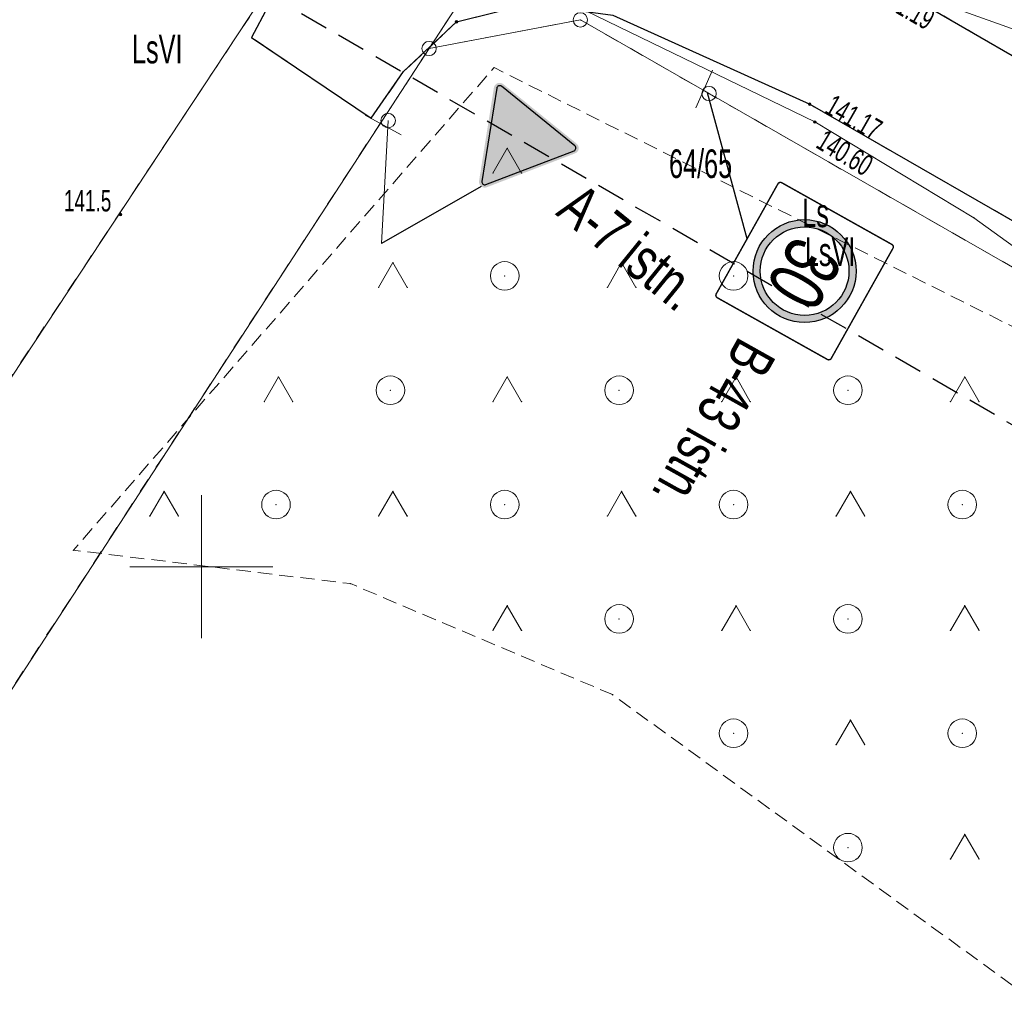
# Model space of a CAD drawing. Extents: x 6456700 to 6518119, y 5963420 to 5980059.
# Tile 9 of 256: x 6511562 to 6511597, y 5963784 to 5963818. Entities that reach past the tile are written whole.
import ezdxf
from ezdxf.enums import TextEntityAlignment as Align

# ---------------------------------------------------------------- set-up
doc = ezdxf.new("R2010")
doc.units = 0
doc.header["$MEASUREMENT"] = 0
for name, pattern in [('L_0_03', [1, 0.5, -0.5]), ('L_0_04', [1.5, 1, -0.5]), ('L_0_52', [1, 0.75, -0.25]), ('L_0_5A', [0.75, 0.5, -0.25])]:
    doc.linetypes.add(name, pattern=pattern)
doc.layers.get('0').update_dxf_attribs({"color": 2, "linetype": 'CONTINUOUS', "lineweight": 5})
for name, color, linetype, lineweight in [('18mm Kreska ciągła', 7, 'CONTINUOUS', 18), ('202_punkt_graniczny', 7, 'CONTINUOUS', 18), ('209_oznaczenie_konturu_klasyfikacyjnego', 96, 'CONTINUOUS', 18), ('210_oznaczenie_konturu_uzytku_gruntowego', 96, 'CONTINUOUS', 18), ('211_numer_dzialki_ewidencyjnej', 7, 'CONTINUOUS', 18), ('218_kontur_uzytku_gruntowego', 96, 'L_0_03', 18), ('219_dzialka_ewidencyjna', 7, 'CONTINUOUS', 18), ('jezdnia', 7, 'CONTINUOUS', 18), ('kraweznik', 7, 'CONTINUOUS', 18), ('ogrodzenie_trwale', 7, 'CONTINUOUS', 18), ('pikieta_naturalna', 7, 'CONTINUOUS', 18), ('pikieta_naturalna_Atr2', 7, 'CONTINUOUS', 18), ('pikieta_sztuczna', 7, 'CONTINUOUS', 18), ('pikieta_sztuczna_Atr2', 7, 'CONTINUOUS', 18), ('przewod_elektroenergetyczny_podziemny', 7, 'CONTINUOUS', 18), ('przewod_telekomunikacyjny_podziemny', 7, 'CONTINUOUS', 18), ('rzedna', 7, 'CONTINUOUS', 18), ('rzedna_Atr2', 7, 'CONTINUOUS', 18), ('siatka_krzyrzy', 7, 'CONTINUOUS', 18), ('teren_zalesiony', 7, 'CONTINUOUS', 18), ('Zakres', 7, 'CONTINUOUS', 18)]:
    doc.layers.add(name, color=color, linetype=linetype, lineweight=lineweight)
doc.layers.add('ZNAKI_PIONOWE', color=7, linetype='CONTINUOUS')
doc.styles.add('A_TEXT', font='arial.ttf', dxfattribs={"width": 0.7})
doc.styles.get("Standard").update_dxf_attribs({"font": 'txt', "width": 0.75})

# ---------------------------------------------------------------- blocks, each defined once
blk = doc.blocks.new('mdcp_nowa')
at = {"layer": 'pikieta_naturalna', "linetype": 'Continuous', "lineweight": 18, "true_color": 0x000000}
blk.add_hatch(color=18, dxfattribs=at).paths.add_polyline_path([(6494297.17, 5980262.275, 1), (6494297.17, 5980262.365, 1)])
at = {"layer": 'pikieta_sztuczna', "linetype": 'Continuous', "lineweight": 18, "true_color": 0x000000}
for points in [[(6494308.92, 5980269.015, 1), (6494308.92, 5980269.105, 1)], [(6494321.27, 5980266.135, 1), (6494321.27, 5980266.225, 1)]]:
    blk.add_hatch(color=18, dxfattribs=at).paths.add_polyline_path(points)
at = {"layer": 'rzedna', "linetype": 'Continuous', "lineweight": 18, "true_color": 0xff0000}
blk.add_hatch(color=1, dxfattribs=at).paths.add_polyline_path([(6494321.45, 5980265.515, 1), (6494321.45, 5980265.605, 1)])
at = {"layer": '202_punkt_graniczny', "color": 7, "linetype": 'Continuous', "lineweight": 18}
for centre in [(6494313.25, 5980269.13), (6494307.96, 5980268.13)]:
    blk.add_circle(centre, 0.25, dxfattribs=at)
at = {"layer": '202_punkt_graniczny'}
for p in [(6494313.25, 5980269.13), (6494307.96, 5980268.13)]:
    blk.add_point(p, dxfattribs=at)
at = {"layer": '218_kontur_uzytku_gruntowego', "lineweight": 18, "flags": 128}
for points in [[(6494314.1, 5980277.55), (6494307.96, 5980268.13)], [(6494292.57, 5980255.47), (6494302.03, 5980269.77)], [(6494307.96, 5980268.13), (6494313.25, 5980269.13)], [(6494313.25, 5980269.13), (6494331.56, 5980258.65)], [(6494307.96, 5980268.13), (6494290.25, 5980240.95)]]:
    blk.add_lwpolyline(points, dxfattribs=at)
at = {"layer": '218_kontur_uzytku_gruntowego'}
for p in [(6494313.25, 5980269.13), (6494313.25, 5980269.13), (6494313.25, 5980269.13), (6494313.25, 5980269.13), (6494307.96, 5980268.13), (6494307.96, 5980268.13), (6494307.96, 5980268.13), (6494307.96, 5980268.13), (6494307.96, 5980268.13), (6494307.96, 5980268.13)]:
    blk.add_point(p, dxfattribs=at)
at = {"layer": '219_dzialka_ewidencyjna', "color": 3, "linetype": 'Continuous', "lineweight": 18, "flags": 128}
for points in [[(6494314.1, 5980277.55), (6494307.96, 5980268.13)], [(6494292.57, 5980255.47), (6494302.03, 5980269.77)], [(6494307.96, 5980268.13), (6494313.25, 5980269.13)], [(6494313.25, 5980269.13), (6494331.56, 5980258.65)], [(6494290.25, 5980240.95), (6494307.96, 5980268.13)]]:
    blk.add_lwpolyline(points, dxfattribs=at)
at = {"layer": '219_dzialka_ewidencyjna', "color": 3}
for p in [(6494313.25, 5980269.13), (6494313.25, 5980269.13), (6494307.96, 5980268.13), (6494307.96, 5980268.13), (6494307.96, 5980268.13)]:
    blk.add_point(p, dxfattribs=at)
at = {"layer": 'jezdnia', "color": 7, "linetype": 'L_0_52', "lineweight": 18, "flags": 128}
blk.add_lwpolyline([(6494243.626, 5980297.507), (6494254.35, 5980295.4), (6494255.24, 5980294.73), (6494256.1, 5980294.26), (6494260.02, 5980293.47), (6494261.12, 5980293.53), (6494262.13, 5980293.79), (6494266.64, 5980292.83), (6494278.26, 5980289.92), (6494281.13, 5980288.99), (6494282.53, 5980288.4), (6494285.79, 5980287.03), (6494303.28, 5980279.68), (6494306.5, 5980279.24), (6494310.81, 5980281.74), (6494316.16, 5980289.23), (6494320.25, 5980286.41), (6494318.65, 5980283.49), (6494318, 5980280.06), (6494318.74, 5980277.19), (6494320.93, 5980273.05), (6494323.47, 5980270.71), (6494332.1, 5980265.7), (6494339.19, 5980259.41), (6494352.51, 5980243.47), (6494363.58, 5980230.23), (6494365.35, 5980228.11), (6494371.11, 5980221.21), (6494378.14, 5980212.81), (6494382.281, 5980207.84), (6494378.255, 5980204.751), (6494374.18, 5980209.63), (6494361.23, 5980225.17), (6494348.59, 5980240.38), (6494335.35, 5980256.19), (6494329.06, 5980261.71), (6494321.27, 5980266.18), (6494314.39, 5980269.29), (6494311.46, 5980269.69), (6494308.92, 5980269.06), (6494307.07, 5980267.33), (6494305.93, 5980265.69), (6494301.75, 5980268.52), (6494302.32, 5980269.59), (6494302.39, 5980272.8), (6494301.56, 5980274.71), (6494299.97, 5980275.87), (6494299.54, 5980276.57), (6494298.92, 5980277.12), (6494295.2, 5980278.71), (6494294.18, 5980278.87), (6494293.11, 5980278.79), (6494278.69, 5980284.75), (6494277.29, 5980285.23), (6494273.86, 5980286.1), (6494265.83, 5980288.14), (6494253.54, 5980290.73), (6494242.281, 5980292.889)], close=True, dxfattribs=at)
at = {"layer": 'jezdnia'}
for p in [(6494308.92, 5980269.06), (6494301.75, 5980268.52), (6494307.07, 5980267.33), (6494321.27, 5980266.18), (6494305.93, 5980265.69)]:
    blk.add_point(p, dxfattribs=at)
at = {"layer": 'kraweznik', "color": 7, "linetype": 'Continuous', "lineweight": 25, "flags": 128}
for points in [[(6494334.28, 5980263.76), (6494332.1, 5980265.7), (6494323.47, 5980270.71), (6494320.93, 5980273.05), (6494318.74, 5980277.19), (6494318, 5980280.06), (6494318.65, 5980283.49), (6494320.25, 5980286.41), (6494316.16, 5980289.23), (6494310.81, 5980281.74), (6494306.5, 5980279.24), (6494303.28, 5980279.68), (6494285.79, 5980287.03), (6494282.53, 5980288.4), (6494281.13, 5980288.99), (6494278.26, 5980289.92), (6494266.64, 5980292.83), (6494262.13, 5980293.79)], [(6494299.97, 5980275.87), (6494301.56, 5980274.71), (6494302.39, 5980272.8), (6494302.32, 5980269.59), (6494301.75, 5980268.52), (6494305.93, 5980265.69), (6494307.07, 5980267.33), (6494308.92, 5980269.06), (6494311.46, 5980269.69), (6494314.39, 5980269.29), (6494321.27, 5980266.18), (6494329.06, 5980261.71), (6494335.35, 5980256.19), (6494348.59, 5980240.38), (6494361.23, 5980225.17), (6494374.18, 5980209.63), (6494378.255, 5980204.751)]]:
    blk.add_lwpolyline(points, dxfattribs=at)
at = {"layer": 'kraweznik'}
for p in [(6494308.92, 5980269.06), (6494301.75, 5980268.52), (6494307.07, 5980267.33), (6494321.27, 5980266.18), (6494305.93, 5980265.69)]:
    blk.add_point(p, dxfattribs=at)
at = {"layer": 'ogrodzenie_trwale'}
blk.add_point((6494297.17, 5980262.32), dxfattribs=at)
at = {"layer": 'pikieta_naturalna', "color": 7, "linetype": 'Continuous', "lineweight": 18}
blk.add_circle((6494297.17, 5980262.32), 0.045, dxfattribs=at)
at = {"layer": 'pikieta_naturalna'}
blk.add_point((6494297.17, 5980262.32), dxfattribs=at)
at = {"layer": 'pikieta_sztuczna', "color": 7, "linetype": 'Continuous', "lineweight": 18}
for centre in [(6494308.92, 5980269.06), (6494321.27, 5980266.18)]:
    blk.add_circle(centre, 0.045, dxfattribs=at)
at = {"layer": 'pikieta_sztuczna'}
for p in [(6494308.92, 5980269.06), (6494321.27, 5980266.18)]:
    blk.add_point(p, dxfattribs=at)
at = {"layer": 'przewod_elektroenergetyczny_podziemny', "color": 1, "linetype": 'Continuous', "lineweight": 18, "flags": 128}
blk.add_lwpolyline([(6494289.52, 5980285.53), (6494298.63, 5980281.68), (6494296.82, 5980277.37), (6494296.75, 5980277.02), (6494297.57, 5980276.78), (6494313.44, 5980269.45), (6494321.45, 5980265.56), (6494327.01, 5980262.21), (6494331.69, 5980258.83), (6494333.18, 5980257.24), (6494339.06, 5980250.85), (6494345.6, 5980243.28), (6494352.93, 5980234.58), (6494357.88, 5980228.78), (6494360.06, 5980226.09), (6494363.52, 5980222.18), (6494366.62, 5980218.57), (6494372.36, 5980211.91), (6494377.94, 5980205.06), (6494378.215, 5980204.72)], dxfattribs=at)
at = {"layer": 'przewod_elektroenergetyczny_podziemny'}
for p in [(6494321.45, 5980265.56), (6494327.01, 5980262.21)]:
    blk.add_point(p, dxfattribs=at)
at = {"layer": 'przewod_telekomunikacyjny_podziemny', "color": 30, "linetype": 'Continuous', "lineweight": 18, "flags": 128}
blk.add_lwpolyline([(6494337.4, 5980265.6), (6494326.3, 5980269.55), (6494323.25, 5980270.95), (6494321.78, 5980271.91), (6494320.62, 5980273), (6494318.52, 5980273.6), (6494316.34, 5980274.46), (6494311.15, 5980276.81), (6494305.36, 5980279.14), (6494303.28, 5980279.57), (6494301.53, 5980280.21), (6494299.2, 5980281.27), (6494298.57, 5980281.41), (6494298.23, 5980281.27), (6494295.98, 5980277.89), (6494295.77, 5980277.59), (6494284.97, 5980282.36)], dxfattribs=at)
at = {"layer": 'rzedna', "color": 1, "linetype": 'Continuous', "lineweight": 18}
blk.add_circle((6494321.45, 5980265.56), 0.045, dxfattribs=at)
at = {"layer": 'rzedna'}
blk.add_point((6494321.45, 5980265.56), dxfattribs=at)
at = {"layer": 'siatka_krzyrzy', "linetype": 'Continuous', "lineweight": 18, "flags": 128}
for points in [[(6494300, 5980247.5), (6494300, 5980252.5)], [(6494297.5, 5980250), (6494302.5, 5980250)]]:
    blk.add_lwpolyline(points, dxfattribs=at)
at = {"layer": 'teren_zalesiony', "color": 7, "linetype": 'L_0_5A', "lineweight": 18, "flags": 128}
blk.add_lwpolyline([(6494378.161, 5980204.678), (6494364.871, 5980194.479), (6494360.11, 5980201.93), (6494343.94, 5980218), (6494334.95, 5980230.57), (6494314.37, 5980245.53), (6494305.21, 5980249.41), (6494295.52, 5980250.58), (6494310.23, 5980267.46), (6494335.24, 5980254.97), (6494340.86, 5980246.34), (6494349.29, 5980236.05), (6494354.86, 5980227), (6494362.19, 5980220.95), (6494365.47, 5980219.83), (6494374.18, 5980209.63)], close=True, dxfattribs=at)
at = {"layer": 'teren_zalesiony', "color": 7, "linetype": 'Continuous', "lineweight": 18, "flags": 128}
for points in [[(6494310.193, 5980263.773), (6494310.693, 5980264.639)], [(6494310.693, 5980264.639), (6494311.193, 5980263.773)], [(6494306.193, 5980259.773), (6494306.693, 5980260.639)], [(6494306.693, 5980260.639), (6494307.193, 5980259.773)], [(6494314.193, 5980259.773), (6494314.693, 5980260.639)], [(6494314.693, 5980260.639), (6494315.193, 5980259.773)], [(6494302.193, 5980255.773), (6494302.693, 5980256.639)], [(6494302.693, 5980256.639), (6494303.193, 5980255.773)], [(6494310.193, 5980255.773), (6494310.693, 5980256.639)], [(6494310.693, 5980256.639), (6494311.193, 5980255.773)], [(6494318.193, 5980255.773), (6494318.693, 5980256.639)], [(6494318.693, 5980256.639), (6494319.193, 5980255.773)], [(6494326.193, 5980255.773), (6494326.693, 5980256.639)], [(6494326.693, 5980256.639), (6494327.193, 5980255.773)], [(6494298.193, 5980251.773), (6494298.693, 5980252.639)], [(6494298.693, 5980252.639), (6494299.193, 5980251.773)], [(6494306.193, 5980251.773), (6494306.693, 5980252.639)], [(6494306.693, 5980252.639), (6494307.193, 5980251.773)], [(6494314.193, 5980251.773), (6494314.693, 5980252.639)], [(6494314.693, 5980252.639), (6494315.193, 5980251.773)], [(6494322.193, 5980251.773), (6494322.693, 5980252.639)], [(6494322.693, 5980252.639), (6494323.193, 5980251.773)], [(6494310.193, 5980247.773), (6494310.693, 5980248.639)], [(6494310.693, 5980248.639), (6494311.193, 5980247.773)], [(6494318.193, 5980247.773), (6494318.693, 5980248.639)], [(6494318.693, 5980248.639), (6494319.193, 5980247.773)], [(6494326.193, 5980247.773), (6494326.693, 5980248.639)], [(6494326.693, 5980248.639), (6494327.193, 5980247.773)], [(6494322.193, 5980243.773), (6494322.693, 5980244.639)], [(6494322.693, 5980244.639), (6494323.193, 5980243.773)], [(6494326.193, 5980239.773), (6494326.693, 5980240.639)], [(6494326.693, 5980240.639), (6494327.193, 5980239.773)]]:
    blk.add_lwpolyline(points, dxfattribs=at)
at = {"layer": 'teren_zalesiony', "color": 7, "linetype": 'Continuous', "lineweight": 18}
for centre in [(6494310.606, 5980260.176), (6494318.606, 5980260.176), (6494306.606, 5980256.176), (6494314.606, 5980256.176), (6494322.606, 5980256.176), (6494302.606, 5980252.176), (6494310.606, 5980252.176), (6494318.606, 5980252.176), (6494326.606, 5980252.176), (6494314.606, 5980248.176), (6494322.606, 5980248.176), (6494318.606, 5980244.176), (6494326.606, 5980244.176), (6494322.606, 5980240.176)]:
    blk.add_circle(centre, 0.5, dxfattribs=at)
at = {"layer": 'teren_zalesiony'}
for p in [(6494310.23, 5980267.46), (6494310.693, 5980264.639), (6494310.693, 5980264.639), (6494310.193, 5980263.773), (6494311.193, 5980263.773), (6494306.693, 5980260.639), (6494306.693, 5980260.639), (6494314.693, 5980260.639), (6494314.693, 5980260.639), (6494310.606, 5980260.176), (6494318.606, 5980260.176), (6494306.193, 5980259.773), (6494307.193, 5980259.773), (6494314.193, 5980259.773), (6494315.193, 5980259.773), (6494302.693, 5980256.639), (6494302.693, 5980256.639), (6494310.693, 5980256.639), (6494310.693, 5980256.639), (6494318.693, 5980256.639), (6494318.693, 5980256.639), (6494326.693, 5980256.639), (6494326.693, 5980256.639), (6494306.606, 5980256.176), (6494314.606, 5980256.176), (6494322.606, 5980256.176), (6494302.193, 5980255.773), (6494303.193, 5980255.773), (6494310.193, 5980255.773), (6494311.193, 5980255.773), (6494318.193, 5980255.773), (6494319.193, 5980255.773), (6494326.193, 5980255.773), (6494327.193, 5980255.773), (6494298.693, 5980252.639), (6494298.693, 5980252.639), (6494306.693, 5980252.639), (6494306.693, 5980252.639), (6494314.693, 5980252.639), (6494314.693, 5980252.639), (6494322.693, 5980252.639), (6494322.693, 5980252.639), (6494302.606, 5980252.176), (6494310.606, 5980252.176), (6494318.606, 5980252.176), (6494326.606, 5980252.176), (6494298.193, 5980251.773), (6494299.193, 5980251.773), (6494306.193, 5980251.773), (6494307.193, 5980251.773), (6494314.193, 5980251.773), (6494315.193, 5980251.773), (6494322.193, 5980251.773), (6494323.193, 5980251.773), (6494295.52, 5980250.58), (6494305.21, 5980249.41), (6494310.693, 5980248.639), (6494310.693, 5980248.639), (6494318.693, 5980248.639), (6494318.693, 5980248.639), (6494326.693, 5980248.639), (6494326.693, 5980248.639), (6494314.606, 5980248.176), (6494322.606, 5980248.176), (6494310.193, 5980247.773), (6494311.193, 5980247.773), (6494318.193, 5980247.773), (6494319.193, 5980247.773), (6494326.193, 5980247.773), (6494327.193, 5980247.773), (6494314.37, 5980245.53), (6494322.693, 5980244.639), (6494322.693, 5980244.639), (6494318.606, 5980244.176), (6494326.606, 5980244.176), (6494322.193, 5980243.773), (6494323.193, 5980243.773), (6494326.693, 5980240.639), (6494326.693, 5980240.639), (6494322.606, 5980240.176), (6494326.193, 5980239.773), (6494327.193, 5980239.773)]:
    blk.add_point(p, dxfattribs=at)
at = {"layer": 'Zakres', "linetype": 'L_0_04', "lineweight": 25, "flags": 128}
blk.add_lwpolyline([(6495113.77, 5985050.22), (6495121.12, 5984877.07), (6495125.76, 5984757.87), (6495129.89, 5984649.81), (6495141.08, 5984611.3), (6495145.77, 5984544.53), (6495147.36, 5984487.27), (6495157.22, 5984392.07), (6495162.95, 5984387.45), (6495180.24, 5984384.16), (6495229.5, 5984386.61), (6495251.65, 5984373.41), (6495258.77, 5984357.12), (6495255.44, 5984330.44), (6495250.77, 5984304.39), (6495252.21, 5984282.78), (6495255.46, 5984256.45), (6495254.94, 5984238.25), (6495266.4, 5984211), (6495277.24, 5984182.33), (6495294.2, 5984133.19), (6495300.94, 5984095.37), (6495313.24, 5984037.69), (6495317.44, 5983978.18), (6495300.35, 5983922.18), (6495282.35, 5983883.38), (6495266.21, 5983862.23), (6495242.03, 5983839.67), (6495211.11, 5983816.86), (6495158.26, 5983772.66), (6495130.6, 5983651.16), (6495116.31, 5983543.43), (6495129.51, 5983346.73), (6495134.58, 5983264.71), (6495139.64, 5983186.97), (6495193.25, 5983077.94), (6495199.2, 5983041.97), (6495206.23, 5983026), (6495208.96, 5983004.88), (6495202.27, 5982979.48), (6495202.42, 5982950.13), (6495209.35, 5982897.38), (6495215.97, 5982850.34), (6495228.6, 5982809.97), (6495226.85, 5982778.82), (6495225.04, 5982750.56), (6495220.26, 5982723.37), (6495226.54, 5982679.97), (6495206.06, 5982669.48), (6495192.68, 5982657.71), (6495184.57, 5982648.65), (6495174.78, 5982624.58), (6495164.23, 5982604.61), (6495150.7, 5982588.3), (6495137.69, 5982582.43), (6495118.26, 5982573.75), (6495100.35, 5982558.42), (6495090.36, 5982544.99), (6495075.87, 5982519.06), (6495060.83, 5982499.68), (6495049.41, 5982485.49), (6495035.07, 5982459.7), (6495006.7, 5982406.64), (6494980.89, 5982351.84), (6494944.35, 5982293.29), (6494925.72, 5982250.11), (6494905.2, 5982190.37), (6494898.43, 5982153.5), (6494879.51, 5982063.89), (6494864.14, 5981992.66), (6494816.93, 5981768.61), (6494777.79, 5981577.7), (6494739.84, 5981394.72), (6494718.65, 5981297.89), (6494716.45, 5981237.31), (6494738.62, 5981208.21), (6494776.48, 5981173.06), (6494817.16, 5981137.44), (6494847.63, 5981109.8), (6494877.39, 5981077.08), (6494912.75, 5981030.55), (6494916.06, 5981014.71), (6494903.86, 5980957.01), (6494916.13, 5980953.51), (6494892.32, 5980927.59), (6494850.7, 5980858.8), (6494806.81, 5980779.89), (6494785.1, 5980753.49), (6494715.22, 5980723.29), (6494679.96, 5980686.78), (6494651.35, 5980651.29), (6494549.14, 5980683.24), (6494511.84, 5980659.66), (6494443.61, 5980630.33), (6494428.78, 5980598.6), (6494431.58, 5980579.46), (6494420.56, 5980549.76), (6494416.45, 5980528.2), (6494403.86, 5980507.16), (6494388.89, 5980482.96), (6494365.32, 5980407.99), (6494335.67, 5980315.15), (6494332.29, 5980297.41), (6494335.1, 5980278.18), (6494347.25, 5980254.84), (6494336.79, 5980250.09), (6494300.04, 5980271.34), (6494320.8, 5980301.43), (6494336.81, 5980349.17), (6494344.85, 5980380.92), (6494360.85, 5980437.13), (6494374.18, 5980476.38), (6494386.14, 5980498.84), (6494403.02, 5980528.52), (6494411.33, 5980563.19), (6494420.84, 5980586.25), (6494420.25, 5980601.11), (6494434.95, 5980635.94), (6494446.75, 5980644.99), (6494465.77, 5980647.27), (6494513.02, 5980669.46), (6494507.85, 5980679.68), (6494547.89, 5980705.83), (6494570.06, 5980691.34), (6494636.17, 5980669.05), (6494706.14, 5980756.86), (6494742.78, 5980772.58), (6494798.53, 5980814.27), (6494826.12, 5980867.97), (6494849.57, 5980908.6), (6494845.35, 5980942.01), (6494853.94, 5980970.83), (6494891.08, 5980960.54), (6494890.11, 5980965.73), (6494903.94, 5981025.69), (6494869.98, 5981070.3), (6494770.97, 5981160.58), (6494728.18, 5981200.64), (6494706.13, 5981229.56), (6494707.94, 5981299.75), (6494728.84, 5981398.1), (6494767.06, 5981580.19), (6494806.17, 5981770.55), (6494854.36, 5981994.76), (6494869.73, 5982065.97), (6494888.61, 5982155.44), (6494891.67, 5982173.95), (6494895.82, 5982197.45), (6494916.38, 5982253.72), (6494935.47, 5982297.95), (6494954.97, 5982331.67), (6494972.09, 5982356.64), (6494997.76, 5982411.14), (6495026.29, 5982464.48), (6495041.09, 5982491.09), (6495052.99, 5982505.88), (6495067.51, 5982524.6), (6495081.94, 5982550.43), (6495092.99, 5982565.28), (6495112.86, 5982582.29), (6495133.59, 5982591.55), (6495144.48, 5982596.46), (6495155.87, 5982610.19), (6495165.7, 5982628.8), (6495175.96, 5982654.03), (6495185.62, 5982664.83), (6495200.4, 5982677.82), (6495212.49, 5982688.04), (6495209.64, 5982723.43), (6495215.22, 5982750.57), (6495216.87, 5982779.54), (6495218.31, 5982809.31), (6495206.86, 5982847.92), (6495199.44, 5982894.74), (6495192.11, 5982948.71), (6495190.16, 5982979.24), (6495183.47, 5983075.16), (6495129.79, 5983184.34), (6495124.6, 5983264.07), (6495119.53, 5983346.09), (6495106.27, 5983543.75), (6495120.74, 5983652.9), (6495148.75, 5983779.42), (6495204.15, 5983826.04), (6495273.41, 5983889.36), (6495288.53, 5983927.42), (6495300.83, 5983964.69), (6495303.91, 5983980.14), (6495301.32, 5984039.55), (6495291.1, 5984093.63), (6495284.5, 5984130.67), (6495267.84, 5984178.93), (6495257.12, 5984207.3), (6495244.96, 5984236.19), (6495244.79, 5984255.42), (6495242.25, 5984281.97), (6495240.71, 5984304.95), (6495245.55, 5984331.94), (6495248.51, 5984355.64), (6495243.77, 5984366.47), (6495226.98, 5984376.47), (6495179.54, 5984374.12), (6495158.61, 5984378.09), (6495147.7, 5984386.91), (6495137.38, 5984486.61), (6495135.78, 5984544.04), (6495131.18, 5984609.54), (6495119.95, 5984648.2), (6495115.76, 5984757.49), (6495111.12, 5984876.67), (6495103.73, 5985050.93), (6495109.36, 5985081.73), (6495120.41, 5985085.88)], close=True, dxfattribs=at)
at = {"layer": '209_oznaczenie_konturu_klasyfikacyjnego', "lineweight": 20, "width": 0.66}
for p in [(6494297.57, 5980268.61), (6494321.1, 5980261.52)]:
    blk.add_text('LsVI', height=1, dxfattribs=at).set_placement(p, align=Align.TOP_LEFT)
at = {"layer": '210_oznaczenie_konturu_uzytku_gruntowego', "lineweight": 20, "width": 0.66}
blk.add_text('Ls', height=1, dxfattribs=at).set_placement((6494321.01, 5980262.88), align=Align.TOP_LEFT)
at = {"layer": '211_numer_dzialki_ewidencyjnej', "color": 7, "lineweight": 20, "width": 0.66}
blk.add_text('64/65', height=1, dxfattribs=at).set_placement((6494316.35, 5980264.6), align=Align.TOP_LEFT)
at = {"layer": 'pikieta_naturalna_Atr2', "color": 7, "lineweight": 15, "width": 0.66}
blk.add_text('141.5', height=0.75, dxfattribs=at).set_placement((6494295.19, 5980263.18), align=Align.TOP_LEFT)
at = {"layer": 'pikieta_sztuczna_Atr2', "color": 7, "lineweight": 15, "width": 0.66}
for s, rotation, p in [('141.19', 329.9, (6494323.97, 5980270.42)), ('141.17', 330.2, (6494322.123, 5980266.551))]:
    blk.add_text(s, height=0.75, rotation=rotation, dxfattribs=at).set_placement(p, align=Align.TOP_LEFT)
at = {"layer": 'rzedna_Atr2', "color": 1, "lineweight": 15, "width": 0.66}
blk.add_text('140.60', height=0.75, rotation=328.9, dxfattribs=at).set_placement((6494321.83, 5980265.33), align=Align.TOP_LEFT)

msp = doc.modelspace()

# ---------------------------------------------------------------- block references
at = {"linetype": 'ByBlock'}
msp.add_blockref('mdcp_nowa', (17268.786, -16450.998), dxfattribs=at)

# ---------------------------------------------------------------- next in the draw order: hatches: boundary and pattern name
at = {"layer": 'ZNAKI_PIONOWE', "linetype": 'Continuous'}
h = msp.add_hatch(color=12, dxfattribs=at)
edge = h.paths.add_edge_path()
edge.add_line((6511581.905, 5963813.804), (6511579.336, 5963815.887))
edge.add_arc((6511579.21, 5963815.731), 0.2, 50.9694, 170.9694)
edge.add_line((6511579.012, 5963815.763), (6511578.493, 5963812.497))
edge.add_arc((6511578.691, 5963812.465), 0.2, 170.9694, 290.9694)
edge.add_line((6511578.762, 5963812.278), (6511581.85, 5963813.462))
edge.add_arc((6511581.779, 5963813.649), 0.2, 290.9694, 410.9694)
edge = h.paths.add_edge_path(flags=16)
edge.add_line((6511581.842, 5963813.726), (6511579.273, 5963815.809))
edge.add_arc((6511579.21, 5963815.731), 0.1, 50.9694, 170.9694)
edge.add_line((6511579.111, 5963815.747), (6511578.592, 5963812.481))
edge.add_arc((6511578.691, 5963812.465), 0.1, 170.9694, 290.9694)
edge.add_line((6511578.726, 5963812.372), (6511581.815, 5963813.555))
edge.add_arc((6511581.779, 5963813.649), 0.1, 290.9694, 410.9694)
msp.add_hatch(color=40, dxfattribs=at).paths.add_polyline_path([(6511578.592, 5963812.481, 0.57735), (6511578.726, 5963812.372), (6511581.815, 5963813.555, 0.57735), (6511581.842, 5963813.726), (6511579.273, 5963815.809, 0.57735), (6511579.111, 5963815.747)])
at = {"layer": 'ZNAKI_PIONOWE'}
h = msp.add_hatch(color=12, dxfattribs=at)
h.dxf.hatch_style = 1
h.paths.add_polyline_path([(6511588.077, 5963809.345, 1), (6511591.677, 5963809.345, 1)])
h.paths.add_polyline_path([(6511591.427, 5963809.345, -1), (6511588.327, 5963809.345, -1)], flags=16)

# ---------------------------------------------------------------- next in the draw order: linework, layer by layer
at = {"layer": '18mm Kreska ciągła'}
for points in [[(6511586.077, 5963815.061), (6511586.657, 5963816.375)], [(6511575.765, 5963814.106), (6511574.509, 5963814.805)], [(6511575.087, 5963810.316), (6511575.315, 5963814.61)]]:
    msp.add_lwpolyline(points, dxfattribs=at)
for centre in [(6511586.537, 5963815.555), (6511575.315, 5963814.61)]:
    msp.add_circle(centre, 0.252, dxfattribs=at)
at = {"layer": 'ZNAKI_PIONOWE'}
for p, q in [((6511579.111, 5963815.747), (6511578.592, 5963812.481)), ((6511581.842, 5963813.726), (6511579.273, 5963815.809)), ((6511587.866, 5963810.472), (6511586.487, 5963815.583)), ((6511578.726, 5963812.372), (6511581.815, 5963813.555)), ((6511578.565, 5963812.31), (6511575.087, 5963810.316))]:
    msp.add_line(p, q, dxfattribs=at)
at = {"layer": 'ZNAKI_PIONOWE', "color": 7, "linetype": 'Continuous', "const_width": 0.05, "flags": 128}
msp.add_lwpolyline([(6511590.674, 5963806.255, 0.414214), (6511590.81, 5963806.293), (6511592.967, 5963810.142, 0.414214), (6511592.929, 5963810.278), (6511589.08, 5963812.435, 0.414214), (6511588.944, 5963812.396), (6511586.787, 5963808.548, 0.414214), (6511586.826, 5963808.412)], format="xyb", close=True, dxfattribs=at)
at = {"layer": 'ZNAKI_PIONOWE', "color": 7, "linetype": 'Continuous'}
for radius in [1.8, 1.55]:
    msp.add_circle((6511589.877, 5963809.345), radius, dxfattribs=at)
at = {"layer": 'ZNAKI_PIONOWE'}
for centre, start, end in [((6511579.21, 5963815.731), 50.9694, 170.9694), ((6511581.779, 5963813.649), 290.9694, 50.9694), ((6511578.691, 5963812.465), 170.9694, 290.9694)]:
    msp.add_arc(centre, 0.1, start, end, dxfattribs=at)

# ---------------------------------------------------------------- next in the draw order: texts
at = {"layer": 'ZNAKI_PIONOWE', "char_height": 1.5, "attachment_point": 1}
for s, insert, width, rotation in [('A-7 istn.', (6511582.081, 5963812.504), 10.8158, 320.9694), ('B-43 istn.', (6511588.908, 5963806.372), 10.82, 240.7355)]:
    msp.add_mtext(s, dxfattribs=dict(at, insert=insert, width=width, rotation=rotation))
at = {"layer": 'ZNAKI_PIONOWE', "color": 7, "linetype": 'Continuous', "insert": (6511591.246, 5963809.701), "char_height": 1.9631, "width": 2.12, "attachment_point": 1, "rotation": 240.7355, "style": 'A_TEXT'}
msp.add_mtext('30', dxfattribs=at)

doc.saveas('drawing.dxf')
